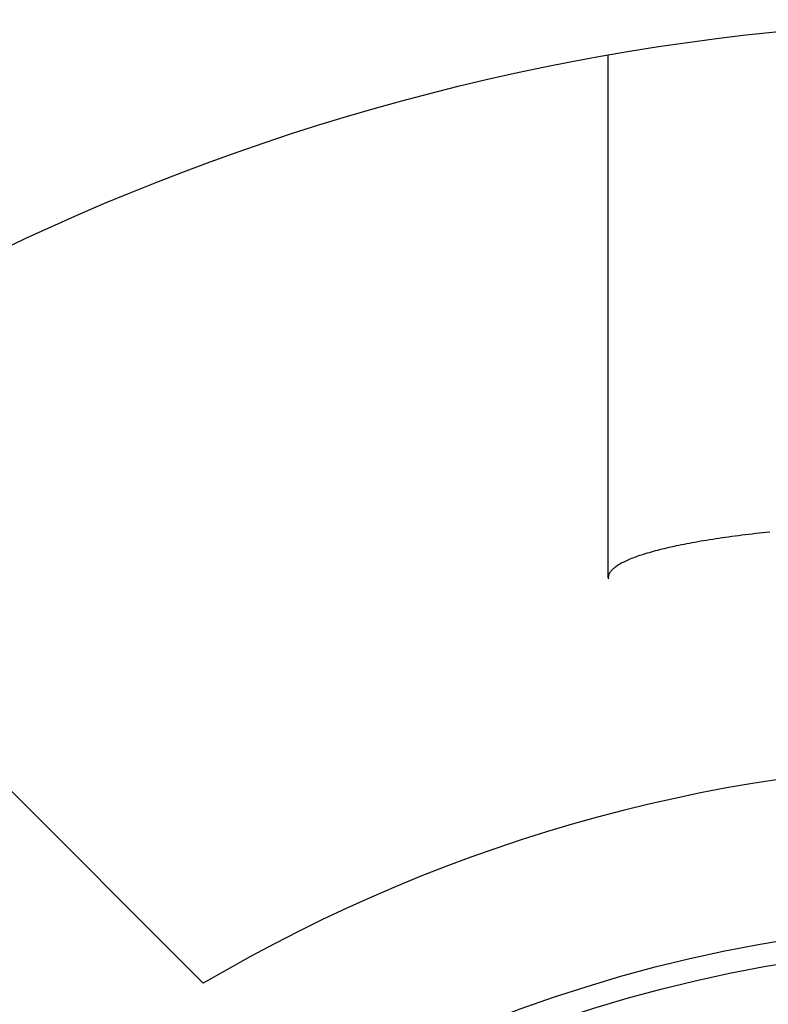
# Model space of a CAD drawing. Extents: x -112 to 242, y -112 to 242.
# Tile 4 of 11: x -44 to -11, y 59 to 103. Entities that reach past the tile are written whole.
import ezdxf

# ---------------------------------------------------------------- set-up
doc = ezdxf.new("R2010")
doc.units = 0
doc.header["$LTSCALE"] = 14
doc.layers.get('0').update_dxf_attribs({"linetype": 'CONTINUOUS'})

msp = doc.modelspace()

# ---------------------------------------------------------------- linework, layer by layer
for p, q in [((-17.804, 78.06), (-17.804, 100.942)), ((-47.73, 72.478), (-35.551, 60.3))]:
    msp.add_line(p, q)
msp.add_polyline3d([(-10.722, 80.063, 0), (-10.881, 80.046, 0), (-11.039, 80.028, 0), (-11.195, 80.011, 0), (-11.351, 79.993, 0), (-11.504, 79.975, 0), (-11.656, 79.957, 0), (-11.807, 79.939, 0), (-11.957, 79.92, 0), (-12.104, 79.901, 0), (-12.251, 79.882, 0), (-12.395, 79.862, 0), (-12.538, 79.843, 0), (-12.68, 79.823, 0), (-12.82, 79.802, 0), (-12.958, 79.782, 0), (-13.095, 79.762, 0), (-13.229, 79.741, 0), (-13.363, 79.72, 0), (-13.494, 79.699, 0), (-13.624, 79.677, 0), (-13.752, 79.656, 0), (-13.879, 79.634, 0), (-14.004, 79.612, 0), (-14.126, 79.59, 0), (-14.248, 79.567, 0), (-14.367, 79.544, 0), (-14.484, 79.522, 0), (-14.6, 79.499, 0), (-14.714, 79.475, 0), (-14.826, 79.452, 0), (-14.936, 79.428, 0), (-15.044, 79.405, 0), (-15.15, 79.381, 0), (-15.254, 79.357, 0), (-15.357, 79.332, 0), (-15.457, 79.308, 0), (-15.556, 79.284, 0), (-15.652, 79.259, 0), (-15.747, 79.234, 0), (-15.839, 79.209, 0), (-15.93, 79.184, 0), (-16.018, 79.158, 0), (-16.105, 79.133, 0), (-16.189, 79.107, 0), (-16.271, 79.082, 0), (-16.352, 79.056, 0), (-16.43, 79.03, 0), (-16.506, 79.004, 0), (-16.58, 78.977, 0), (-16.652, 78.951, 0), (-16.722, 78.924, 0), (-16.79, 78.898, 0), (-16.855, 78.871, 0), (-16.919, 78.844, 0), (-16.98, 78.817, 0), (-17.039, 78.79, 0), (-17.096, 78.763, 0), (-17.151, 78.736, 0), (-17.204, 78.709, 0), (-17.254, 78.681, 0), (-17.303, 78.654, 0), (-17.349, 78.626, 0), (-17.393, 78.599, 0), (-17.434, 78.571, 0), (-17.474, 78.543, 0), (-17.511, 78.515, 0), (-17.546, 78.487, 0), (-17.579, 78.459, 0), (-17.61, 78.431, 0), (-17.638, 78.403, 0), (-17.664, 78.375, 0), (-17.688, 78.347, 0), (-17.71, 78.319, 0), (-17.729, 78.291, 0), (-17.747, 78.263, 0), (-17.761, 78.234, 0), (-17.774, 78.206, 0), (-17.785, 78.178, 0), (-17.793, 78.149, 0), (-17.799, 78.121, 0), (-17.802, 78.093, 0), (-17.804, 78.064, 0), (-17.803, 78.036, 0), (-17.8, 78.007, 0)])
for radius in [102.5, 63, 62]:
    msp.add_circle((0, 0), radius)
msp.add_arc((0, 0), 70, 59.47751, 120.52249)

doc.saveas('drawing.dxf')
